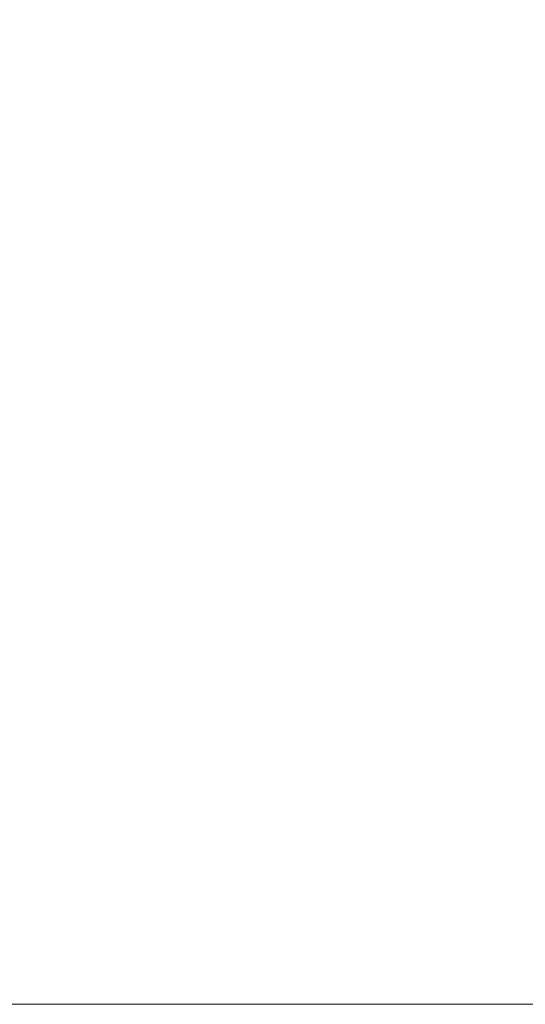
# Model space of a CAD drawing. Extents: x 5346 to 6510, y 24357 to 24612.
# Tile 3 of 18: x 5420 to 5454, y 24357 to 24423. Entities that reach past the tile are written whole.
import ezdxf
from ezdxf.enums import TextEntityAlignment as Align

# ---------------------------------------------------------------- set-up
doc = ezdxf.new("R2010")
doc.units = 0
doc.header["$MEASUREMENT"] = 0
doc.layers.add('B_ANNO_NOPLOT', color=47, linetype='Continuous', lineweight=18, plot=False)
doc.layers.add('B_ANNO_TEXT', color=7, linetype='Continuous', lineweight=18)
doc.styles.add('Annotative', font='calibri.ttf', dxfattribs={"height": 0.0625})

# ---------------------------------------------------------------- blocks, each defined once
blk = doc.blocks.new('*U139')
at = {"layer": 'B_ANNO_NOPLOT', "flags": 128}
blk.add_lwpolyline([(0, 0), (0, 252), (323.928, 252), (323.928, 238.855), (378, 238.855), (378, 40.5), (316.571, 40.5), (316.571, 0)], close=True, dxfattribs=at)
at = {"layer": 'B_ANNO_TEXT', "style": 'Annotative'}
for tag, p in [('NUMB', (319.797, 45.733, 0.842)), ('NAME', (326.372, 45.733, 0.842))]:
    blk.add_attdef(tag, text='', height=1.5, dxfattribs=at).set_placement(p, align=Align.MIDDLE_CENTER)

msp = doc.modelspace()

# ---------------------------------------------------------------- block references
msp.add_blockref('*U139', (5346.317, 24357.096))

doc.saveas('drawing.dxf')
